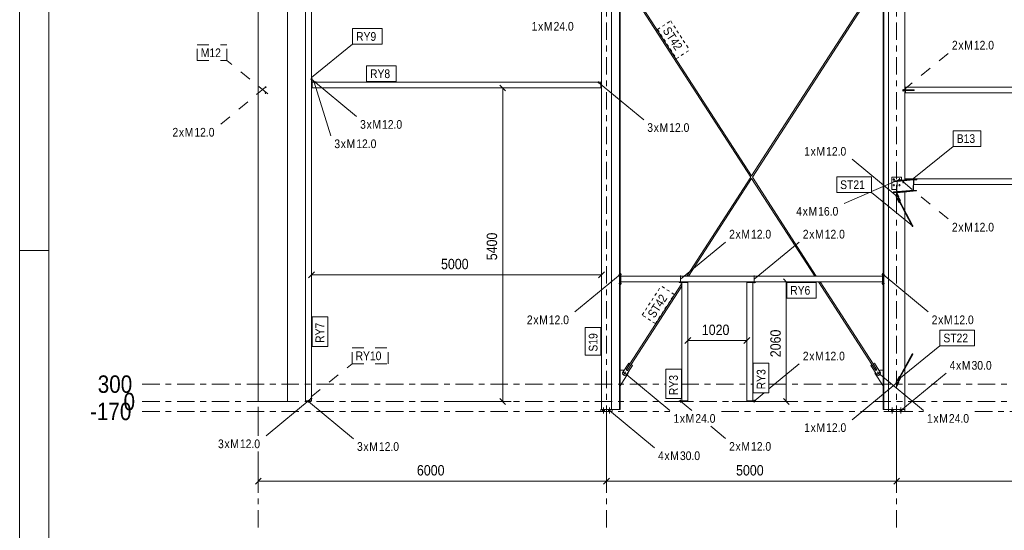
# Model space of a CAD drawing. Header units: millimetres. Extents: x -981 to 119, y -271 to 339.
# Tile 2 of 16: x -981 to -811, y -22 to 66. Entities that reach past the tile are written whole.
import ezdxf

# ---------------------------------------------------------------- set-up
doc = ezdxf.new("R2010")
doc.units = ezdxf.units.MM
for name, pattern in [('XKITLINE00', [0]), ('XKITLINE02', [4, 2, -2]), ('XKITLINE03', [6, 3, -1, 1, -1]), ('XKITLINE04', [3, 0.5, -0.5, 0.5, -0.5, 0.5, -0.5])]:
    doc.linetypes.add(name, pattern=pattern)
for name, color, linetype, lineweight in [('Arkusz rysunku', 3, 'Continuous', 0), ('Element', 2, 'Continuous', 0), ('Spoina', 1, 'Continuous', 0), ('Wymiar', 4, 'Continuous', 0), ('Znak elementu', 2, 'Continuous', 0), ('Znak śruby', 4, 'Continuous', 0), ('Śruba', 3, 'Continuous', 0)]:
    doc.layers.add(name, color=color, linetype=linetype, lineweight=lineweight)
doc.styles.add('ARIAL', font='ARIAL.TTF')

msp = doc.modelspace()

# ---------------------------------------------------------------- hatches: boundary and pattern name
at = {"layer": 'Śruba'}
for points in [[(-930.88, 55.43), (-930.88, 55.57), (-930.85, 55.57), (-930.85, 55.43)], [(-930.88, 55.43), (-930.88, 55.57), (-930.85, 55.57), (-930.85, 55.43)], [(-930.88, 55.43), (-930.88, 55.57), (-930.85, 55.57), (-930.85, 55.43)], [(-930.85, 55.43), (-930.85, 55.57), (-930.79, 55.57), (-930.79, 55.43)], [(-930.85, 55.43), (-930.85, 55.57), (-930.79, 55.57), (-930.79, 55.43)], [(-930.85, 55.43), (-930.85, 55.57), (-930.79, 55.57), (-930.79, 55.43)], [(-930.42, 55.06), (-930.28, 55.06), (-930.28, 55), (-930.42, 55)], [(-930.42, 55.06), (-930.28, 55.06), (-930.28, 55), (-930.42, 55)], [(-930.42, 55.06), (-930.28, 55.06), (-930.28, 55), (-930.42, 55)], [(-930.42, 55), (-930.28, 55), (-930.28, 54.97), (-930.42, 54.97)], [(-930.42, 55), (-930.28, 55), (-930.28, 54.97), (-930.42, 54.97)], [(-930.42, 55), (-930.28, 55), (-930.28, 54.97), (-930.42, 54.97)], [(-881.28, 54.97), (-881.42, 54.97), (-881.42, 55), (-881.28, 55)], [(-881.28, 54.97), (-881.42, 54.97), (-881.42, 55), (-881.28, 55)], [(-881.28, 54.97), (-881.42, 54.97), (-881.42, 55), (-881.28, 55)], [(-881.28, 54.91), (-881.42, 54.91), (-881.42, 54.97), (-881.28, 54.97)], [(-881.28, 54.91), (-881.42, 54.91), (-881.42, 54.97), (-881.28, 54.97)], [(-881.28, 54.91), (-881.42, 54.91), (-881.42, 54.97), (-881.28, 54.97)], [(-830.59, 38.27), (-830.59, 38.28), (-830.59, 38.28), (-830.58, 38.29), (-830.58, 38.3), (-830.57, 38.31), (-830.57, 38.32), (-830.56, 38.32), (-830.56, 38.33), (-830.55, 38.33), (-830.54, 38.34), (-830.53, 38.34), (-830.53, 38.34), (-830.52, 38.35), (-830.51, 38.35), (-830.5, 38.35), (-830.49, 38.35), (-830.48, 38.35), (-830.47, 38.34), (-830.47, 38.34), (-830.46, 38.34), (-830.45, 38.33), (-830.44, 38.33), (-830.44, 38.32), (-830.43, 38.32), (-830.43, 38.31), (-830.42, 38.3), (-830.42, 38.29), (-830.41, 38.28), (-830.41, 38.28), (-830.41, 38.27), (-830.41, 38.26), (-830.41, 38.25), (-830.41, 38.24), (-830.41, 38.23), (-830.42, 38.22), (-830.42, 38.22), (-830.43, 38.21), (-830.43, 38.2), (-830.44, 38.19), (-830.44, 38.19), (-830.45, 38.18), (-830.46, 38.18), (-830.47, 38.18), (-830.47, 38.17), (-830.48, 38.17), (-830.49, 38.17), (-830.5, 38.17), (-830.51, 38.17), (-830.52, 38.17), (-830.53, 38.17), (-830.53, 38.18), (-830.54, 38.18), (-830.55, 38.18), (-830.56, 38.19), (-830.56, 38.19), (-830.57, 38.2), (-830.57, 38.21), (-830.58, 38.22), (-830.58, 38.22), (-830.59, 38.23), (-830.59, 38.24), (-830.59, 38.25), (-830.59, 38.26)], [(-830.59, 37.27), (-830.59, 37.28), (-830.59, 37.28), (-830.58, 37.29), (-830.58, 37.3), (-830.57, 37.31), (-830.57, 37.32), (-830.56, 37.32), (-830.56, 37.33), (-830.55, 37.33), (-830.54, 37.34), (-830.53, 37.34), (-830.53, 37.34), (-830.52, 37.35), (-830.51, 37.35), (-830.5, 37.35), (-830.49, 37.35), (-830.48, 37.35), (-830.47, 37.34), (-830.47, 37.34), (-830.46, 37.34), (-830.45, 37.33), (-830.44, 37.33), (-830.44, 37.32), (-830.43, 37.32), (-830.43, 37.31), (-830.42, 37.3), (-830.42, 37.29), (-830.41, 37.28), (-830.41, 37.28), (-830.41, 37.27), (-830.41, 37.26), (-830.41, 37.25), (-830.41, 37.24), (-830.41, 37.23), (-830.42, 37.22), (-830.42, 37.22), (-830.43, 37.21), (-830.43, 37.2), (-830.44, 37.19), (-830.44, 37.19), (-830.45, 37.18), (-830.46, 37.18), (-830.47, 37.18), (-830.47, 37.17), (-830.48, 37.17), (-830.49, 37.17), (-830.5, 37.17), (-830.51, 37.17), (-830.52, 37.17), (-830.53, 37.17), (-830.53, 37.18), (-830.54, 37.18), (-830.55, 37.18), (-830.56, 37.19), (-830.56, 37.19), (-830.57, 37.2), (-830.57, 37.21), (-830.58, 37.22), (-830.58, 37.22), (-830.59, 37.23), (-830.59, 37.24), (-830.59, 37.25), (-830.59, 37.26)], [(-829.59, 38.27), (-829.59, 38.28), (-829.59, 38.28), (-829.58, 38.29), (-829.58, 38.3), (-829.57, 38.31), (-829.57, 38.32), (-829.56, 38.32), (-829.56, 38.33), (-829.55, 38.33), (-829.54, 38.34), (-829.53, 38.34), (-829.53, 38.34), (-829.52, 38.35), (-829.51, 38.35), (-829.5, 38.35), (-829.49, 38.35), (-829.48, 38.35), (-829.47, 38.34), (-829.47, 38.34), (-829.46, 38.34), (-829.45, 38.33), (-829.44, 38.33), (-829.44, 38.32), (-829.43, 38.32), (-829.43, 38.31), (-829.42, 38.3), (-829.42, 38.29), (-829.41, 38.28), (-829.41, 38.28), (-829.41, 38.27), (-829.41, 38.26), (-829.41, 38.25), (-829.41, 38.24), (-829.41, 38.23), (-829.42, 38.22), (-829.42, 38.22), (-829.43, 38.21), (-829.43, 38.2), (-829.44, 38.19), (-829.44, 38.19), (-829.45, 38.18), (-829.46, 38.18), (-829.47, 38.18), (-829.47, 38.17), (-829.48, 38.17), (-829.49, 38.17), (-829.5, 38.17), (-829.51, 38.17), (-829.52, 38.17), (-829.53, 38.17), (-829.53, 38.18), (-829.54, 38.18), (-829.55, 38.18), (-829.56, 38.19), (-829.56, 38.19), (-829.57, 38.2), (-829.57, 38.21), (-829.58, 38.22), (-829.58, 38.22), (-829.59, 38.23), (-829.59, 38.24), (-829.59, 38.25), (-829.59, 38.26)], [(-829.93, 35.29), (-829.94, 35.27), (-829.94, 35.26), (-829.94, 35.25), (-829.95, 35.24), (-829.96, 35.24), (-829.96, 35.23), (-829.97, 35.23), (-829.98, 35.23), (-829.98, 35.24), (-829.99, 35.24), (-829.99, 35.25), (-830, 35.26), (-830, 35.27), (-830, 35.29), (-830, 35.3), (-830, 35.31), (-830, 35.33), (-830, 35.34), (-829.99, 35.35), (-829.99, 35.36), (-829.98, 35.37), (-829.98, 35.37), (-829.97, 35.37), (-829.96, 35.37), (-829.96, 35.37), (-829.95, 35.36), (-829.94, 35.35), (-829.94, 35.34), (-829.94, 35.33), (-829.93, 35.31), (-829.93, 35.3)], [(-877.78, 21.78), (-877.78, 21.92), (-877.66, 21.92), (-877.66, 21.78)], [(-877.78, 20.28), (-877.78, 20.42), (-877.66, 20.42), (-877.66, 20.28)], [(-877.65, 21.78), (-877.65, 21.92), (-877.55, 21.92), (-877.55, 21.78)], [(-877.65, 20.28), (-877.65, 20.42), (-877.55, 20.42), (-877.55, 20.28)], [(-867.32, 21.6), (-867.18, 21.6), (-867.18, 21.57), (-867.32, 21.57)], [(-867.32, 21.6), (-867.18, 21.6), (-867.18, 21.57), (-867.32, 21.57)], [(-867.32, 20.63), (-867.18, 20.63), (-867.18, 20.6), (-867.32, 20.6)], [(-867.32, 20.63), (-867.18, 20.63), (-867.18, 20.6), (-867.32, 20.6)], [(-867.32, 20.59), (-867.18, 20.59), (-867.18, 20.49), (-867.32, 20.49)], [(-867.32, 20.59), (-867.18, 20.59), (-867.18, 20.49), (-867.32, 20.49)], [(-854.62, 21.6), (-854.48, 21.6), (-854.48, 21.57), (-854.62, 21.57)], [(-854.62, 21.6), (-854.48, 21.6), (-854.48, 21.57), (-854.62, 21.57)], [(-854.62, 20.63), (-854.48, 20.63), (-854.48, 20.6), (-854.62, 20.6)], [(-854.62, 20.63), (-854.48, 20.63), (-854.48, 20.6), (-854.62, 20.6)], [(-854.62, 20.59), (-854.48, 20.59), (-854.48, 20.49), (-854.62, 20.49)], [(-854.62, 20.59), (-854.48, 20.59), (-854.48, 20.49), (-854.62, 20.49)], [(-832.35, 21.92), (-832.35, 21.78), (-832.45, 21.78), (-832.45, 21.92)], [(-832.35, 20.42), (-832.35, 20.28), (-832.45, 20.28), (-832.45, 20.42)], [(-832.22, 21.92), (-832.22, 21.78), (-832.34, 21.78), (-832.34, 21.92)], [(-832.22, 20.42), (-832.22, 20.28), (-832.34, 20.28), (-832.34, 20.42)], [(-876.75, 4.79), (-876.76, 4.78), (-876.77, 4.77), (-876.78, 4.76), (-876.79, 4.75), (-876.8, 4.75), (-876.81, 4.74), (-876.82, 4.74), (-876.84, 4.74), (-876.85, 4.74), (-876.86, 4.74), (-876.87, 4.74), (-876.89, 4.74), (-876.9, 4.75), (-876.91, 4.75), (-876.92, 4.76), (-876.93, 4.77), (-876.94, 4.77), (-876.95, 4.78), (-876.96, 4.79), (-876.96, 4.8), (-876.97, 4.82), (-876.97, 4.83), (-876.98, 4.84), (-876.98, 4.85), (-876.98, 4.87), (-876.98, 4.88), (-876.98, 4.89), (-876.98, 4.9), (-876.97, 4.92), (-876.97, 4.93), (-876.96, 4.94), (-876.95, 4.95), (-876.94, 4.96), (-876.93, 4.97), (-876.92, 4.97), (-876.91, 4.98), (-876.9, 4.99), (-876.89, 4.99), (-876.88, 4.99), (-876.86, 5), (-876.85, 5), (-876.84, 5), (-876.83, 5), (-876.81, 4.99), (-876.8, 4.99), (-876.79, 4.98), (-876.78, 4.98), (-876.77, 4.97), (-876.76, 4.96), (-876.75, 4.95), (-876.74, 4.94), (-876.74, 4.93), (-876.73, 4.92), (-876.73, 4.91), (-876.72, 4.89), (-876.72, 4.88), (-876.72, 4.87), (-876.72, 4.86), (-876.72, 4.84), (-876.73, 4.83), (-876.73, 4.82), (-876.73, 4.81), (-876.74, 4.8)], [(-833.03, 4.93), (-833.03, 4.92), (-833.02, 4.9), (-833.02, 4.89), (-833.02, 4.88), (-833.02, 4.87), (-833.02, 4.85), (-833.02, 4.84), (-833.03, 4.83), (-833.03, 4.82), (-833.04, 4.8), (-833.04, 4.79), (-833.05, 4.78), (-833.06, 4.77), (-833.07, 4.77), (-833.08, 4.76), (-833.09, 4.75), (-833.1, 4.75), (-833.11, 4.74), (-833.13, 4.74), (-833.14, 4.74), (-833.15, 4.74), (-833.16, 4.74), (-833.18, 4.74), (-833.19, 4.74), (-833.2, 4.75), (-833.21, 4.75), (-833.22, 4.76), (-833.23, 4.77), (-833.24, 4.78), (-833.25, 4.79), (-833.26, 4.8), (-833.27, 4.81), (-833.27, 4.82), (-833.27, 4.83), (-833.28, 4.84), (-833.28, 4.86), (-833.28, 4.87), (-833.28, 4.88), (-833.28, 4.89), (-833.27, 4.91), (-833.27, 4.92), (-833.26, 4.93), (-833.26, 4.94), (-833.25, 4.95), (-833.24, 4.96), (-833.23, 4.97), (-833.22, 4.98), (-833.21, 4.98), (-833.2, 4.99), (-833.19, 4.99), (-833.17, 5), (-833.16, 5), (-833.15, 5), (-833.14, 5), (-833.12, 4.99), (-833.11, 4.99), (-833.1, 4.99), (-833.09, 4.98), (-833.08, 4.97), (-833.07, 4.97), (-833.06, 4.96), (-833.05, 4.95), (-833.04, 4.94)], [(-829.93, 3.28), (-829.94, 3.27), (-829.94, 3.25), (-829.94, 3.24), (-829.95, 3.23), (-829.96, 3.23), (-829.96, 3.22), (-829.97, 3.22), (-829.98, 3.22), (-829.98, 3.23), (-829.99, 3.23), (-829.99, 3.24), (-830, 3.25), (-830, 3.27), (-830, 3.28), (-830, 3.29), (-830, 3.31), (-830, 3.32), (-830, 3.33), (-829.99, 3.34), (-829.99, 3.35), (-829.98, 3.36), (-829.98, 3.36), (-829.97, 3.36), (-829.96, 3.36), (-829.96, 3.36), (-829.95, 3.35), (-829.94, 3.34), (-829.94, 3.33), (-829.94, 3.32), (-829.93, 3.31), (-829.93, 3.29)], [(-931.31, 0), (-931.45, 0), (-931.45, 0.06), (-931.31, 0.06)], [(-931.31, 0), (-931.45, 0), (-931.45, 0.06), (-931.31, 0.06)], [(-931.31, 0), (-931.45, 0), (-931.45, 0.06), (-931.31, 0.06)], [(-930.88, 0.57), (-930.88, 0.43), (-930.94, 0.43), (-930.94, 0.57)], [(-930.88, 0.57), (-930.88, 0.43), (-930.94, 0.43), (-930.94, 0.57)], [(-930.88, 0.57), (-930.88, 0.43), (-930.94, 0.43), (-930.94, 0.57)], [(-930.85, 0.57), (-930.85, 0.43), (-930.88, 0.43), (-930.88, 0.57)], [(-930.85, 0.57), (-930.85, 0.43), (-930.88, 0.43), (-930.88, 0.57)], [(-930.85, 0.57), (-930.85, 0.43), (-930.88, 0.43), (-930.88, 0.57)], [(-867.18, 0), (-867.32, 0), (-867.32, 0.1), (-867.18, 0.1)], [(-867.18, 0), (-867.32, 0), (-867.32, 0.1), (-867.18, 0.1)], [(-854.48, 0), (-854.62, 0), (-854.62, 0.1), (-854.48, 0.1)], [(-854.48, 0), (-854.62, 0), (-854.62, 0.1), (-854.48, 0.1)], [(-880.66, -1.4), (-880.34, -1.4), (-880.34, -1.7), (-880.66, -1.7)], [(-880.66, -1.4), (-880.34, -1.4), (-880.34, -1.7), (-880.66, -1.7)], [(-879.66, -1.4), (-879.34, -1.4), (-879.34, -1.7), (-879.66, -1.7)], [(-879.66, -1.4), (-879.34, -1.4), (-879.34, -1.7), (-879.66, -1.7)], [(-830.91, -1.4), (-830.59, -1.4), (-830.59, -1.7), (-830.91, -1.7)], [(-830.91, -1.4), (-830.59, -1.4), (-830.59, -1.7), (-830.91, -1.7)], [(-829.41, -1.4), (-829.09, -1.4), (-829.09, -1.7), (-829.41, -1.7)], [(-829.41, -1.4), (-829.09, -1.4), (-829.09, -1.7), (-829.41, -1.7)]]:
    msp.add_hatch(color=256, dxfattribs=at).paths.add_polyline_path(points, flags=17)

# ---------------------------------------------------------------- linework, layer by layer
at = {"layer": 'Arkusz rysunku', "linetype": 'XKITLINE00', "lineweight": 0}
for p, q in [((-981.13, 339), (-981.13, -271)), ((-976.13, 334), (-976.13, -266)), ((-976.13, 26), (-981.13, 26))]:
    msp.add_line(p, q, dxfattribs=at)
at = {"layer": 'Element', "linetype": 'XKITLINE00', "lineweight": 0}
for p, q in [((-880.85, -1.4), (-880.85, 106.95)), ((-879.15, 106.95), (-879.15, -1.4)), ((-877.78, -1.4), (-877.78, 106.95)), ((-877.66, 106.95), (-877.66, -1.4)), ((-940, 0), (-940, 105)), ((-935, 0), (-935, 105)), ((-832.34, 99.7), (-832.34, -1.4)), ((-832.22, -1.4), (-832.22, 99.7)), ((-831.4, 99.7), (-831.4, -1.4)), ((-828.6, 38.18), (-828.6, 99.7)), ((-931.85, 77.11), (-931.85, 0.1)), ((-930.85, 77.11), (-930.85, 0.1)), ((-855.14, 38.63), (-875.95, 70.78)), ((-855, 38.85), (-875.74, 70.91)), ((-855, 38.85), (-834.26, 70.91)), ((-854.86, 38.63), (-834.05, 70.78)), ((-930.85, 55.8), (-930.79, 55.8)), ((-930.85, 55), (-930.75, 55)), ((-930.79, 55.8), (-930.79, 55.06)), ((-930.79, 55.06), (-930.05, 55.06)), ((-880.95, 55), (-930.75, 55)), ((-930.75, 54), (-930.75, 55)), ((-930.05, 55.06), (-930.05, 55)), ((-880.95, 54), (-880.95, 55)), ((-880.95, 54.97), (-880.85, 54.97)), ((-880.95, 54.91), (-880.85, 54.91)), ((-880.95, 54), (-930.75, 54)), ((-826.96, 53.69), (-828.6, 53.69)), ((-828.6, 53.59), (-826.96, 53.59)), ((-828.5, 53.69), (-828.5, 54.14)), ((-828.5, 54.14), (-828.46, 54.14)), ((-828.5, 53.59), (-828.5, 53.14)), ((-828.5, 53.14), (-828.46, 53.14)), ((-828.46, 53.69), (-828.46, 54.14)), ((-828.46, 54.14), (-770.99, 54.14)), ((-828.46, 54.14), (-828.46, 53.69)), ((-828.46, 53.14), (-828.46, 53.59)), ((-828.46, 53.14), (-828.46, 53.59)), ((-770.99, 53.14), (-828.46, 53.14)), ((-826.96, 53.59), (-826.96, 53.69)), ((-866.16, 21.6), (-855.14, 38.63)), ((-865.88, 21.6), (-855, 38.41)), ((-844.12, 21.6), (-855, 38.41)), ((-843.84, 21.6), (-854.86, 38.63)), ((-829.15, 38.61), (-830.85, 38.61)), ((-830.85, 38.61), (-830.85, 36.51)), ((-827.65, 38.26), (-830.47, 38.01)), ((-827.65, 38.18), (-830.47, 37.92)), ((-830.47, 38.01), (-830.47, 37.92)), ((-830.47, 37.92), (-829.93, 37.92)), ((-829.93, 37.92), (-829.98, 36.14)), ((-829.93, 37.92), (-827.11, 38.18)), ((-829.15, 38.13), (-829.15, 38.61)), ((-828.5, 38.19), (-828.5, 38.34)), ((-828.5, 38.34), (-828.46, 38.34)), ((-828.46, 38.19), (-828.46, 38.36)), ((-770.98, 38.36), (-828.46, 38.36)), ((-827.65, 38.26), (-827.65, 38.18)), ((-826.5, 38.26), (-827.65, 38.26)), ((-827.65, 38.18), (-827.65, 38.26)), ((-827.65, 38.26), (-826.5, 38.26)), ((-827.11, 38.18), (-827.65, 38.18)), ((-827.11, 38.18), (-827.65, 38.18)), ((-827.17, 36.35), (-827.11, 38.18)), ((-827.17, 36.35), (-827.11, 38.18)), ((-827.05, 38.18), (-827.1, 36.35)), ((-827.05, 38.18), (-827.1, 36.35)), ((-770.98, 37.36), (-827.07, 37.36)), ((-826.5, 38.18), (-827.05, 38.18)), ((-827.05, 38.13), (-826.5, 38.18)), ((-826.5, 38.18), (-827.05, 38.18)), ((-826.5, 38.26), (-826.5, 38.18)), ((-826.5, 38.26), (-826.5, 38.18)), ((-830.85, 36.51), (-829.97, 36.51)), ((-827.71, 36.35), (-830.53, 36.09)), ((-827.71, 36.26), (-830.53, 36.01)), ((-830.53, 36.01), (-830.53, 36.09)), ((-830.53, 36.01), (-829.38, 36.01)), ((-829.96, 36), (-830.05, 36)), ((-830.05, 36), (-829.7, 35.32)), ((-830.05, 35.5), (-830.05, 36)), ((-829.96, 36), (-829.62, 35.32)), ((-829.38, 36.01), (-826.56, 36.26)), ((-828.6, 32.92), (-828.6, 36.08)), ((-827.71, 36.35), (-827.71, 36.26)), ((-827.17, 36.35), (-827.71, 36.35)), ((-827.71, 36.26), (-827.71, 36.35)), ((-827.71, 36.35), (-827.17, 36.35)), ((-826.56, 36.26), (-827.71, 36.26)), ((-826.56, 36.26), (-827.71, 36.26)), ((-827.1, 36.35), (-826.56, 36.35)), ((-827.1, 36.35), (-826.56, 36.35)), ((-826.56, 36.35), (-826.56, 36.26)), ((-826.56, 36.35), (-826.56, 36.26)), ((-830.1, 35.39), (-830.02, 35.55)), ((-830.09, 35.18), (-830.1, 35.39)), ((-829.6, 34.25), (-830.09, 35.18)), ((-830.05, 34.94), (-830.05, 35.09)), ((-829.97, 34.94), (-830.05, 34.94)), ((-830.02, 35.55), (-829.92, 35.56)), ((-829.83, 35.56), (-829.92, 35.56)), ((-829.92, 35.56), (-829.43, 34.63)), ((-829.86, 35.02), (-829.85, 35.04)), ((-829.86, 35.02), (-829.84, 35.02)), ((-829.86, 35.02), (-829.54, 34.4)), ((-829.82, 35.09), (-829.85, 35.06)), ((-829.85, 35.06), (-829.85, 35.03)), ((-827.3, 30.2), (-829.85, 35.03)), ((-829.83, 35.56), (-829.34, 34.63)), ((-829.83, 35.08), (-829.82, 35.1)), ((-829.49, 34.49), (-829.82, 35.1)), ((-829.82, 35.09), (-829.82, 35.09)), ((-829.7, 35.32), (-829.62, 35.32)), ((-829.62, 35.32), (-829.66, 35.23)), ((-829.54, 34.4), (-829.6, 34.25)), ((-829.6, 34.25), (-829.52, 34.25)), ((-829.54, 34.4), (-829.52, 34.4)), ((-829.52, 34.25), (-829.48, 34.33)), ((-829.43, 34.63), (-829.49, 34.49)), ((-829.49, 34.49), (-829.41, 34.49)), ((-829.43, 34.63), (-829.34, 34.63)), ((-827.2, 30.27), (-829.43, 34.49)), ((-829.34, 34.63), (-829.41, 34.49)), ((-828.6, 5.83), (-828.6, 32.67)), ((-827.32, 30.27), (-827.3, 30.32)), ((-827.32, 30.27), (-827.3, 30.32)), ((-827.3, 30.2), (-827.32, 30.27)), ((-827.3, 30.2), (-827.32, 30.27)), ((-827.3, 30.32), (-827.25, 30.32)), ((-827.3, 30.32), (-827.25, 30.32)), ((-827.25, 30.15), (-827.3, 30.2)), ((-827.25, 30.15), (-827.3, 30.2)), ((-827.25, 30.32), (-827.2, 30.27)), ((-827.25, 30.32), (-827.2, 30.27)), ((-827.2, 30.15), (-827.25, 30.15)), ((-827.2, 30.15), (-827.25, 30.15)), ((-827.2, 30.27), (-827.18, 30.2)), ((-827.2, 30.27), (-827.18, 30.2)), ((-827.18, 30.2), (-827.2, 30.15)), ((-827.18, 30.2), (-827.2, 30.15)), ((-877.65, 20.15), (-877.65, 22.05)), ((-877.65, 22.05), (-877.55, 22.05)), ((-877.55, 21.6), (-877.55, 22.05)), ((-877.55, 21.6), (-877.55, 20.6)), ((-877.55, 21.6), (-832.45, 21.6)), ((-877.55, 20.6), (-832.45, 20.6)), ((-877.55, 20.15), (-877.55, 20.6)), ((-867.45, 20.59), (-866.02, 20.59)), ((-867.45, 20.49), (-867.45, 20.59)), ((-867, 20.49), (-867.45, 20.49)), ((-866, 20.49), (-867, 20.49)), ((-867, 20.49), (-867, 0.1)), ((-866.82, 20.59), (-866.81, 20.6)), ((-866.53, 20.59), (-866.53, 20.6)), ((-866.02, 20.59), (-866.02, 20.49)), ((-866, 20.49), (-866, 0.1)), ((-854.8, 20.49), (-855.8, 20.49)), ((-855.8, 20.49), (-855.8, 0.1)), ((-855.78, 20.59), (-854.35, 20.59)), ((-855.78, 20.49), (-855.78, 20.59)), ((-854.35, 20.49), (-854.8, 20.49)), ((-854.8, 20.49), (-854.8, 0.1)), ((-854.35, 20.59), (-854.35, 20.49)), ((-834.26, 6.36), (-843.47, 20.6)), ((-834.05, 6.49), (-843.19, 20.6)), ((-832.45, 21.6), (-832.45, 22.05)), ((-832.45, 22.05), (-832.35, 22.05)), ((-832.45, 21.6), (-832.45, 20.6)), ((-832.45, 20.15), (-832.45, 20.6)), ((-832.35, 22.05), (-832.35, 20.15)), ((-877.65, 20.15), (-877.55, 20.15)), ((-875.95, 6.49), (-867, 20.31)), ((-875.74, 6.36), (-867, 19.87)), ((-832.35, 20.15), (-832.45, 20.15)), ((-829.85, 3.56), (-827.3, 8.19)), ((-829.42, 4.09), (-827.2, 8.12)), ((-827.32, 8.13), (-827.3, 8.19)), ((-827.32, 8.13), (-827.3, 8.19)), ((-827.3, 8.08), (-827.32, 8.13)), ((-827.3, 8.08), (-827.32, 8.13)), ((-827.3, 8.19), (-827.25, 8.24)), ((-827.3, 8.19), (-827.25, 8.24)), ((-827.25, 8.08), (-827.3, 8.08)), ((-827.25, 8.08), (-827.3, 8.08)), ((-827.25, 8.24), (-827.2, 8.24)), ((-827.25, 8.24), (-827.2, 8.24)), ((-827.2, 8.12), (-827.25, 8.08)), ((-827.2, 8.12), (-827.25, 8.08)), ((-827.2, 8.24), (-827.18, 8.19)), ((-827.2, 8.24), (-827.18, 8.19)), ((-827.18, 8.19), (-827.2, 8.12)), ((-827.18, 8.19), (-827.2, 8.12)), ((-877.66, 5.43), (-877.08, 5.43)), ((-877.24, 4.94), (-876.16, 6.62)), ((-877.08, 5.43), (-876.97, 5.36)), ((-875.53, 6.22), (-876.62, 4.54)), ((-875.95, 6.49), (-876.6, 5.48)), ((-876.6, 5.48), (-876.57, 5.46)), ((-876.57, 5.46), (-876.43, 5.37)), ((-876.43, 5.37), (-876.4, 5.35)), ((-876.4, 5.35), (-875.74, 6.36)), ((-876.16, 6.62), (-875.95, 6.49)), ((-875.74, 6.36), (-875.53, 6.22)), ((-834.47, 6.22), (-834.26, 6.36)), ((-833.38, 4.54), (-834.47, 6.22)), ((-834.26, 6.36), (-833.6, 5.35)), ((-834.05, 6.49), (-833.84, 6.62)), ((-833.4, 5.48), (-834.05, 6.49)), ((-833.84, 6.62), (-832.76, 4.94)), ((-833.6, 5.35), (-833.57, 5.37)), ((-833.57, 5.37), (-833.43, 5.46)), ((-833.43, 5.46), (-833.4, 5.48)), ((-833.03, 5.36), (-832.92, 5.43)), ((-832.92, 5.43), (-832.34, 5.43)), ((-828.6, -1.4), (-828.6, 5.58)), ((-876.24, 4.89), (-877.66, 2.7)), ((-877.18, 4.67), (-877.24, 4.94)), ((-876.9, 4.48), (-877.18, 4.67)), ((-876.62, 4.54), (-876.9, 4.48)), ((-876.35, 4.96), (-876.24, 4.89)), ((-833.76, 4.89), (-833.65, 4.96)), ((-832.34, 2.7), (-833.76, 4.89)), ((-833.1, 4.48), (-833.38, 4.54)), ((-832.82, 4.67), (-833.1, 4.48)), ((-832.76, 4.94), (-832.82, 4.67)), ((-830.1, 3.21), (-830.09, 3.42)), ((-830.09, 3.42), (-829.59, 4.33)), ((-830.05, 3.65), (-829.96, 3.65)), ((-830.05, 3.5), (-830.05, 3.65)), ((-829.42, 3.94), (-829.92, 3.03)), ((-829.53, 4.18), (-829.86, 3.57)), ((-829.86, 3.57), (-829.84, 3.57)), ((-829.85, 3.55), (-829.86, 3.57)), ((-829.85, 3.53), (-829.85, 3.56)), ((-829.85, 3.53), (-829.82, 3.5)), ((-829.83, 3.03), (-829.33, 3.94)), ((-829.82, 3.48), (-829.83, 3.51)), ((-829.82, 3.48), (-829.49, 4.09)), ((-829.82, 3.5), (-829.81, 3.49)), ((-829.51, 4.33), (-829.59, 4.33)), ((-829.59, 4.33), (-829.53, 4.18)), ((-829.53, 4.18), (-829.51, 4.18)), ((-829.47, 4.24), (-829.51, 4.33)), ((-829.4, 4.09), (-829.49, 4.09)), ((-829.49, 4.09), (-829.42, 3.94)), ((-829.33, 3.94), (-829.42, 3.94)), ((-829.33, 3.94), (-829.4, 4.09)), ((-830.02, 3.04), (-830.1, 3.21)), ((-829.7, 3.27), (-830.05, 2.61)), ((-830.05, 2.61), (-830.05, 3.09)), ((-830.05, 2.61), (-829.96, 2.61)), ((-829.92, 3.03), (-830.02, 3.04)), ((-829.62, 3.27), (-829.96, 2.61)), ((-829.92, 3.03), (-829.83, 3.03)), ((-829.7, 3.27), (-829.62, 3.27)), ((-829.66, 3.35), (-829.62, 3.27)), ((-940, 0), (-935, 0)), ((-930.85, 0.1), (-931.85, 0.1)), ((-930.94, 0.06), (-931.68, 0.06)), ((-931.68, 0.06), (-931.68, 0)), ((-930.94, 0.1), (-930.94, 0.06)), ((-930.88, 0), (-930.88, 0.1)), ((-867.45, 0), (-867.45, 0.1)), ((-867.45, 0.1), (-867, 0.1)), ((-866, 0.1), (-867, 0.1)), ((-866.02, 0), (-866.02, 0.1)), ((-854.8, 0.1), (-855.8, 0.1)), ((-855.78, 0), (-855.78, 0.1)), ((-854.35, 0), (-855.78, 0)), ((-854.8, 0.1), (-854.35, 0.1)), ((-854.35, 0.1), (-854.35, 0)), ((-931.68, 0), (-930.88, 0)), ((-881, -1.4), (-880.85, -1.4)), ((-881, -1.7), (-881, -1.4)), ((-879.15, -1.4), (-880.85, -1.4)), ((-879.15, -1.4), (-879, -1.4)), ((-877.66, -1.4), (-879, -1.4)), ((-879, -1.7), (-879, -1.4)), ((-866.02, 0), (-867.45, 0)), ((-832.34, -1.4), (-831.4, -1.4)), ((-831.4, -1.4), (-828.6, -1.4)), ((-831.4, -1.7), (-831.4, -1.4)), ((-828.6, -1.7), (-828.6, -1.4)), ((-881, -1.7), (-879, -1.7)), ((-828.6, -1.7), (-831.4, -1.7))]:
    msp.add_line(p, q, dxfattribs=at)
at = {"layer": 'Spoina', "linetype": 'XKITLINE03', "lineweight": 0}
for p, q in [((-940, -5.93), (-940, 140)), ((-880, -21.7), (-880, 140)), ((-830, -21.7), (-830, 140)), ((-960, 3), (-869.8, 3)), ((-867.1, 3), (-854.7, 3)), ((-852, 3), (-211.4, 3)), ((-960, 0), (20, 0)), ((-960, -1.7), (-869.07, -1.7)), ((-860.2, -1.7), (-825.37, -1.7)), ((-816.5, -1.7), (20, -1.7)), ((-940, -21.7), (-940, -8.63))]:
    msp.add_line(p, q, dxfattribs=at)
at = {"layer": 'Wymiar', "linetype": 'XKITLINE00', "lineweight": 0}
for p, q in [((-898.4, 54.51), (-897.38, 53.49)), ((-904.01, 54), (-896.45, 54)), ((-897.89, 0), (-897.89, 54)), ((-930.85, 38.71), (-930.85, 20.38)), ((-880.85, 34.82), (-880.85, 20.38)), ((-930.34, 22.33), (-931.36, 21.31)), ((-880.34, 22.33), (-881.36, 21.31)), ((-930.85, 21.82), (-880.85, 21.82)), ((-858.32, 20.6), (-847.57, 20.6)), ((-849.52, 21.11), (-848.91, 20.5)), ((-849.01, 0), (-849.01, 20.6)), ((-866, 19.49), (-866, 9.05)), ((-855.8, 19.49), (-855.8, 9.05)), ((-865.49, 11), (-866.51, 9.98)), ((-866, 10.49), (-855.8, 10.49)), ((-855.29, 11), (-856.31, 9.98)), ((-907.91, 0), (-896.45, 0)), ((-898.4, 0.51), (-897.38, -0.51)), ((-858.32, 0), (-847.57, 0)), ((-849.52, 0.51), (-848.51, -0.51)), ((-940, -1), (-940, -5.93)), ((-880, -2.7), (-880, -15.14)), ((-880, -2.7), (-880, -15.14)), ((-830, -2.7), (-830, -15.14)), ((-830, -2.7), (-830, -15.14)), ((-940, -8.63), (-940, -15.14)), ((-939.49, -13.19), (-940.51, -14.21)), ((-879.49, -13.19), (-880.51, -14.21)), ((-879.49, -13.19), (-880.51, -14.21)), ((-829.49, -13.19), (-830.51, -14.21)), ((-829.49, -13.19), (-830.51, -14.21)), ((-940, -13.7), (-880, -13.7)), ((-880, -13.7), (-830, -13.7)), ((-830, -13.7), (-770, -13.7))]:
    msp.add_line(p, q, dxfattribs=at)
at = {"layer": 'Znak elementu', "linetype": 'XKITLINE04', "lineweight": 0}
for p, q in [((-871.21, 64.08), (-868.94, 65.54)), ((-868.94, 65.54), (-865.69, 60.52)), ((-871.21, 64.08), (-867.96, 59.05)), ((-867.96, 59.05), (-865.69, 60.52)), ((-873.84, 14.89), (-870.59, 19.91)), ((-868.32, 18.45), (-870.59, 19.91)), ((-871.57, 13.42), (-868.32, 18.45)), ((-871.57, 13.42), (-873.84, 14.89))]:
    msp.add_line(p, q, dxfattribs=at)
at = {"layer": 'Znak elementu', "linetype": 'XKITLINE00', "lineweight": 0}
for p, q in [((-923.75, 64.22), (-918.66, 64.22)), ((-923.75, 61.52), (-923.75, 64.22)), ((-918.66, 61.52), (-918.66, 64.22)), ((-930.82, 55.8), (-923.75, 61.52)), ((-923.75, 61.52), (-918.66, 61.52)), ((-921.35, 57.8), (-916.26, 57.8)), ((-921.35, 55.1), (-921.35, 57.8)), ((-916.26, 55.1), (-916.26, 57.8)), ((-921.35, 55.1), (-916.26, 55.1)), ((-820.24, 46.63), (-815.48, 46.63)), ((-820.24, 43.93), (-820.24, 46.63)), ((-815.48, 43.93), (-815.48, 46.63)), ((-827.31, 38.21), (-820.24, 43.93)), ((-820.24, 43.93), (-815.48, 43.93)), ((-840.33, 38.69), (-834.35, 38.69)), ((-840.33, 35.99), (-840.33, 38.69)), ((-834.35, 35.99), (-834.35, 38.69)), ((-840.33, 35.99), (-834.35, 35.99)), ((-827.27, 30.27), (-834.35, 35.99)), ((-848.94, 20.5), (-843.85, 20.5)), ((-848.94, 17.8), (-848.94, 20.5)), ((-843.85, 17.8), (-843.85, 20.5)), ((-848.94, 17.8), (-843.85, 17.8)), ((-930.75, 9.5), (-930.75, 14.59)), ((-928.05, 14.59), (-930.75, 14.59)), ((-928.05, 9.5), (-928.05, 14.59)), ((-883.65, 8), (-883.65, 12.76)), ((-880.95, 12.76), (-883.65, 12.76)), ((-880.95, 8), (-880.95, 12.76)), ((-822.54, 12.29), (-816.56, 12.29)), ((-822.54, 9.59), (-822.54, 12.29)), ((-816.56, 9.59), (-816.56, 12.29)), ((-928.05, 9.5), (-930.75, 9.5)), ((-829.61, 3.86), (-822.54, 9.59)), ((-822.54, 9.59), (-816.56, 9.59)), ((-880.95, 8), (-883.65, 8)), ((-869.8, 0.5), (-869.8, 5.59)), ((-867.1, 5.59), (-869.8, 5.59)), ((-867.1, 0.5), (-867.1, 5.59)), ((-854.7, 1.5), (-854.7, 6.59)), ((-852, 6.59), (-854.7, 6.59)), ((-852, 1.5), (-852, 6.59)), ((-867.1, 0.5), (-869.8, 0.5)), ((-852, 1.5), (-854.7, 1.5))]:
    msp.add_line(p, q, dxfattribs=at)
at = {"layer": 'Znak elementu', "linetype": 'XKITLINE02', "lineweight": 0}
for p, q in [((-950.52, 61.41), (-945.43, 61.41)), ((-950.52, 58.71), (-950.52, 61.41)), ((-945.43, 58.71), (-945.43, 61.41)), ((-950.52, 58.71), (-945.43, 58.71)), ((-938.35, 52.99), (-945.43, 58.71)), ((-923.84, 9.22), (-917.64, 9.22)), ((-923.84, 6.52), (-923.84, 9.22)), ((-917.64, 6.52), (-917.64, 9.22)), ((-930.91, 0.8), (-923.84, 6.52)), ((-923.84, 6.52), (-917.64, 6.52))]:
    msp.add_line(p, q, dxfattribs=at)
at = {"layer": 'Znak śruby', "linetype": 'XKITLINE02', "lineweight": 0}
for p, q in [((-828.85, 53.59), (-821.07, 60.02)), ((-938.75, 54.14), (-946.53, 47.72)), ((-828.85, 37.81), (-821.07, 31.38))]:
    msp.add_line(p, q, dxfattribs=at)
at = {"layer": 'Znak śruby', "linetype": 'XKITLINE00', "lineweight": 0}
for p, q in [((-930.84, 55.5), (-923.06, 49.07)), ((-930.35, 55.01), (-927.5, 45.74)), ((-881.35, 54.95), (-873.57, 48.53)), ((-829.88, 35.3), (-837.66, 41.73)), ((-829.5, 38.26), (-834.35, 36.15)), ((-834.7, 35.99), (-839.03, 34.11)), ((-867.25, 21.05), (-859.47, 27.47)), ((-854.55, 21.05), (-846.77, 27.47)), ((-877.67, 21.85), (-885.44, 15.42)), ((-832.33, 21.85), (-824.56, 15.42)), ((-852, 2.16), (-846.77, 6.48)), ((-876.85, 4.87), (-869.07, -1.56)), ((-833.15, 4.87), (-825.37, -1.56)), ((-829.25, -1.55), (-821.47, 4.88)), ((-829.88, 3.29), (-837.66, -3.14)), ((-930.9, 0.5), (-938.67, -5.93)), ((-931.38, 0.03), (-923.6, -6.4)), ((-867.25, 0.05), (-865.3, -1.56)), ((-854.55, 0.05), (-852.8, 1.5)), ((-879.5, -1.55), (-871.72, -7.98)), ((-862.03, -4.26), (-859.47, -6.38))]:
    msp.add_line(p, q, dxfattribs=at)
at = {"layer": 'Śruba', "linetype": 'XKITLINE00', "lineweight": 0}
for p, q in [((-930.69, 55.5), (-930.99, 55.5)), ((-930.69, 55.5), (-930.99, 55.5)), ((-930.69, 55.5), (-930.99, 55.5)), ((-930.85, 55.57), (-930.88, 55.57)), ((-930.85, 55.57), (-930.88, 55.57)), ((-930.85, 55.57), (-930.88, 55.57)), ((-930.85, 55.43), (-930.88, 55.43)), ((-930.85, 55.43), (-930.88, 55.43)), ((-930.85, 55.43), (-930.88, 55.43)), ((-930.79, 55.57), (-930.85, 55.57)), ((-930.79, 55.57), (-930.85, 55.57)), ((-930.79, 55.57), (-930.85, 55.57)), ((-930.79, 55.43), (-930.85, 55.43)), ((-930.79, 55.43), (-930.85, 55.43)), ((-930.79, 55.43), (-930.85, 55.43)), ((-930.42, 55), (-930.42, 55.06)), ((-930.42, 55), (-930.42, 55.06)), ((-930.42, 55), (-930.42, 55.06)), ((-930.42, 54.97), (-930.42, 55)), ((-930.42, 54.97), (-930.42, 55)), ((-930.42, 54.97), (-930.42, 55)), ((-930.35, 54.86), (-930.35, 55.16)), ((-930.35, 54.86), (-930.35, 55.16)), ((-930.35, 54.86), (-930.35, 55.16)), ((-930.28, 55), (-930.28, 55.06)), ((-930.28, 55), (-930.28, 55.06)), ((-930.28, 55), (-930.28, 55.06)), ((-930.28, 54.97), (-930.28, 55)), ((-930.28, 54.97), (-930.28, 55)), ((-930.28, 54.97), (-930.28, 55)), ((-881.42, 55), (-881.42, 54.97)), ((-881.42, 55), (-881.42, 54.97)), ((-881.42, 55), (-881.42, 54.97)), ((-881.42, 54.97), (-881.42, 54.91)), ((-881.42, 54.97), (-881.42, 54.91)), ((-881.42, 54.97), (-881.42, 54.91)), ((-881.35, 55.1), (-881.35, 54.8)), ((-881.35, 55.1), (-881.35, 54.8)), ((-881.35, 55.1), (-881.35, 54.8)), ((-881.28, 55), (-881.28, 54.97)), ((-881.28, 55), (-881.28, 54.97)), ((-881.28, 55), (-881.28, 54.97)), ((-881.28, 54.97), (-881.28, 54.91)), ((-881.28, 54.97), (-881.28, 54.91)), ((-881.28, 54.97), (-881.28, 54.91)), ((-938.89, 54.14), (-938.8, 54.14)), ((-938.89, 53.14), (-938.8, 53.14)), ((-938.75, 54.28), (-938.75, 54.19)), ((-938.75, 54), (-938.75, 54.1)), ((-938.75, 53.28), (-938.75, 53.19)), ((-938.75, 53), (-938.75, 53.1)), ((-938.61, 54.14), (-938.7, 54.14)), ((-938.61, 53.14), (-938.7, 53.14)), ((-830.68, 38.26), (-830.32, 38.26)), ((-830.5, 38.08), (-830.5, 38.44)), ((-830.5, 37.08), (-830.5, 37.44)), ((-829.68, 38.26), (-829.32, 38.26)), ((-829.5, 38.08), (-829.5, 38.44)), ((-829.5, 37.44), (-829.5, 37.32)), ((-830.68, 37.26), (-830.32, 37.26)), ((-829.68, 37.26), (-829.56, 37.26)), ((-829.5, 37.08), (-829.5, 37.2)), ((-829.32, 37.26), (-829.44, 37.26)), ((-830.06, 35.3), (-829.71, 35.3)), ((-877.89, 21.85), (-877.44, 21.85)), ((-877.78, 21.92), (-877.66, 21.92)), ((-877.78, 21.78), (-877.66, 21.78)), ((-877.78, 20.42), (-877.66, 20.42)), ((-877.65, 21.92), (-877.55, 21.92)), ((-877.65, 21.78), (-877.55, 21.78)), ((-877.65, 20.42), (-877.55, 20.42)), ((-867.32, 21.6), (-867.32, 21.57)), ((-867.32, 21.6), (-867.32, 21.57)), ((-867.32, 20.63), (-867.32, 20.6)), ((-867.32, 20.63), (-867.32, 20.6)), ((-867.32, 20.59), (-867.32, 20.49)), ((-867.32, 20.59), (-867.32, 20.49)), ((-867.25, 21.7), (-867.25, 20.4)), ((-867.25, 21.7), (-867.25, 20.4)), ((-867.18, 21.6), (-867.18, 21.57)), ((-867.18, 21.6), (-867.18, 21.57)), ((-867.18, 20.63), (-867.18, 20.6)), ((-867.18, 20.63), (-867.18, 20.6)), ((-867.18, 20.59), (-867.18, 20.49)), ((-867.18, 20.59), (-867.18, 20.49)), ((-854.62, 21.6), (-854.62, 21.57)), ((-854.62, 21.6), (-854.62, 21.57)), ((-854.62, 20.63), (-854.62, 20.6)), ((-854.62, 20.63), (-854.62, 20.6)), ((-854.62, 20.59), (-854.62, 20.49)), ((-854.62, 20.59), (-854.62, 20.49)), ((-854.55, 21.7), (-854.55, 20.4)), ((-854.55, 21.7), (-854.55, 20.4)), ((-854.48, 21.6), (-854.48, 21.57)), ((-854.48, 21.6), (-854.48, 21.57)), ((-854.48, 20.63), (-854.48, 20.6)), ((-854.48, 20.63), (-854.48, 20.6)), ((-854.48, 20.59), (-854.48, 20.49)), ((-854.48, 20.59), (-854.48, 20.49)), ((-832.11, 21.85), (-832.56, 21.85)), ((-832.35, 21.92), (-832.45, 21.92)), ((-832.35, 21.78), (-832.45, 21.78)), ((-832.35, 20.42), (-832.45, 20.42)), ((-832.22, 21.92), (-832.34, 21.92)), ((-832.22, 21.78), (-832.34, 21.78)), ((-832.22, 20.42), (-832.34, 20.42)), ((-877.89, 20.35), (-877.44, 20.35)), ((-877.78, 20.28), (-877.66, 20.28)), ((-877.65, 20.28), (-877.55, 20.28)), ((-832.11, 20.35), (-832.56, 20.35)), ((-832.35, 20.28), (-832.45, 20.28)), ((-832.22, 20.28), (-832.34, 20.28)), ((-877.07, 5.01), (-876.63, 4.73)), ((-876.71, 5.09), (-876.99, 4.65)), ((-833.37, 4.73), (-832.93, 5.01)), ((-833.29, 5.09), (-833.01, 4.65)), ((-830.06, 3.29), (-829.71, 3.29)), ((-931.45, 0), (-931.45, 0.06)), ((-931.45, 0), (-931.45, 0.06)), ((-931.45, 0), (-931.45, 0.06)), ((-931.38, -0.19), (-931.38, 0.25)), ((-931.38, -0.19), (-931.38, 0.25)), ((-931.38, -0.19), (-931.38, 0.25)), ((-931.31, 0), (-931.31, 0.06)), ((-931.31, 0), (-931.31, 0.06)), ((-931.31, 0), (-931.31, 0.06)), ((-930.75, 0.5), (-931.05, 0.5)), ((-930.75, 0.5), (-931.05, 0.5)), ((-930.75, 0.5), (-931.05, 0.5)), ((-930.88, 0.57), (-930.94, 0.57)), ((-930.88, 0.57), (-930.94, 0.57)), ((-930.88, 0.57), (-930.94, 0.57)), ((-930.88, 0.43), (-930.94, 0.43)), ((-930.88, 0.43), (-930.94, 0.43)), ((-930.88, 0.43), (-930.94, 0.43)), ((-930.85, 0.57), (-930.88, 0.57)), ((-930.85, 0.57), (-930.88, 0.57)), ((-930.85, 0.57), (-930.88, 0.57)), ((-930.85, 0.43), (-930.88, 0.43)), ((-930.85, 0.43), (-930.88, 0.43)), ((-930.85, 0.43), (-930.88, 0.43)), ((-867.32, 0), (-867.32, 0.1)), ((-867.32, 0), (-867.32, 0.1)), ((-867.25, -0.17), (-867.25, 0.27)), ((-867.25, -0.17), (-867.25, 0.27)), ((-867.18, 0), (-867.18, 0.1)), ((-867.18, 0), (-867.18, 0.1)), ((-854.62, 0), (-854.62, 0.1)), ((-854.62, 0), (-854.62, 0.1)), ((-854.55, -0.17), (-854.55, 0.27)), ((-854.55, -0.17), (-854.55, 0.27)), ((-854.48, 0), (-854.48, 0.1)), ((-854.48, 0), (-854.48, 0.1)), ((-880.66, -1.7), (-880.66, -1.4)), ((-880.66, -1.7), (-880.66, -1.4)), ((-880.5, -2.07), (-880.5, -1.03)), ((-880.5, -2.07), (-880.5, -1.03)), ((-880.34, -1.7), (-880.34, -1.4)), ((-880.34, -1.7), (-880.34, -1.4)), ((-879.66, -1.7), (-879.66, -1.4)), ((-879.66, -1.7), (-879.66, -1.4)), ((-879.5, -2.07), (-879.5, -1.03)), ((-879.5, -2.07), (-879.5, -1.03)), ((-879.34, -1.7), (-879.34, -1.4)), ((-879.34, -1.7), (-879.34, -1.4)), ((-830.91, -1.7), (-830.91, -1.4)), ((-830.91, -1.7), (-830.91, -1.4)), ((-830.75, -2.07), (-830.75, -1.03)), ((-830.75, -2.07), (-830.75, -1.03)), ((-830.59, -1.7), (-830.59, -1.4)), ((-830.59, -1.7), (-830.59, -1.4)), ((-829.41, -1.7), (-829.41, -1.4)), ((-829.41, -1.7), (-829.41, -1.4)), ((-829.25, -2.07), (-829.25, -1.03)), ((-829.25, -2.07), (-829.25, -1.03)), ((-829.09, -1.7), (-829.09, -1.4)), ((-829.09, -1.7), (-829.09, -1.4))]:
    msp.add_line(p, q, dxfattribs=at)
at = {"layer": 'Śruba', "linetype": 'XKITLINE02', "lineweight": 0}
for p, q in [((-828.92, 53.69), (-828.92, 53.59)), ((-828.92, 53.69), (-828.92, 53.59)), ((-828.92, 53.59), (-828.92, 53.49)), ((-828.92, 53.59), (-828.92, 53.49)), ((-828.85, 53.79), (-828.85, 53.39)), ((-828.85, 53.79), (-828.85, 53.39)), ((-828.78, 53.69), (-828.78, 53.59)), ((-828.78, 53.69), (-828.78, 53.59)), ((-828.78, 53.59), (-828.78, 53.49)), ((-828.78, 53.59), (-828.78, 53.49)), ((-828.92, 37.91), (-828.92, 37.81)), ((-828.92, 37.91), (-828.92, 37.81)), ((-828.92, 37.81), (-828.92, 37.71)), ((-828.92, 37.81), (-828.92, 37.71)), ((-828.85, 38.01), (-828.85, 37.61)), ((-828.85, 38.01), (-828.85, 37.61)), ((-828.78, 37.91), (-828.78, 37.81)), ((-828.78, 37.91), (-828.78, 37.81)), ((-828.78, 37.81), (-828.78, 37.71)), ((-828.78, 37.81), (-828.78, 37.71))]:
    msp.add_line(p, q, dxfattribs=at)

# ---------------------------------------------------------------- texts
at = {"layer": 'Spoina', "style": 'ARIAL', "width": 0.85}
for s, p in [('300', (-967.68, 1.5)), ('0', (-963.23, -1.5)), ('-170', (-969.01, -3.2))]:
    msp.add_text(s, height=3, dxfattribs=at).set_placement(p)
at = {"layer": 'Wymiar', "style": 'ARIAL', "width": 0.85}
for s, p in [('5400', (-898.85, 24.33)), ('2060', (-849.97, 7.63))]:
    msp.add_text(s, height=1.8, rotation=90.0002, dxfattribs=at).set_placement(p)
for s, p in [('5000', (-908.52, 22.78)), ('1020', (-863.57, 11.45)), ('6000', (-912.67, -12.74)), ('5000', (-857.67, -12.74))]:
    msp.add_text(s, height=1.8, dxfattribs=at).set_placement(p)
at = {"layer": 'Znak elementu', "style": 'ARIAL', "width": 0.85}
for s, rotation, p in [('ST42', -57.0895, (-870.38, 63.9)), ('ST42', 57.0895, (-871.75, 14.25)), ('RY7', 90.0002, (-928.65, 10.1)), ('S19', 90.0002, (-881.55, 8.6)), ('RY3', 90.0002, (-867.7, 1.1)), ('RY3', 90.0002, (-852.6, 2.1))]:
    msp.add_text(s, height=1.5, rotation=rotation, dxfattribs=at).set_placement(p)
for s, p in [('RY9', (-923.15, 62.12)), ('M12', (-949.92, 59.31)), ('RY8', (-920.75, 55.7)), ('B13', (-819.64, 44.53)), ('ST21', (-839.73, 36.59)), ('RY6', (-848.34, 18.4)), ('ST22', (-821.94, 10.19)), ('RY10', (-923.24, 7.12))]:
    msp.add_text(s, height=1.5, dxfattribs=at).set_placement(p)
at = {"layer": 'Znak śruby', "style": 'ARIAL', "width": 0.85}
for s, p in [('1', (-892.9, 63.87)), ('x', (-891.79, 63.87)), ('M', (-890.79, 63.87)), ('24.0', (-889.12, 63.87)), ('2', (-820.47, 60.62)), ('x', (-819.36, 60.62)), ('M', (-818.36, 60.62)), ('12.0', (-816.69, 60.62)), ('3', (-922.46, 46.97)), ('x', (-921.34, 46.97)), ('M', (-920.34, 46.97)), ('12.0', (-918.68, 46.97)), ('3', (-872.97, 46.43)), ('x', (-871.86, 46.43)), ('M', (-870.86, 46.43)), ('12.0', (-869.19, 46.43)), ('2', (-954.8, 45.62)), ('x', (-953.69, 45.62)), ('M', (-952.69, 45.62)), ('12.0', (-951.02, 45.62)), ('3', (-926.9, 43.64)), ('x', (-925.79, 43.64)), ('M', (-924.79, 43.64)), ('12.0', (-923.12, 43.64)), ('1', (-845.93, 42.33)), ('x', (-844.82, 42.33)), ('M', (-843.82, 42.33)), ('12.0', (-842.15, 42.33)), ('4', (-847.3, 32.01)), ('x', (-846.19, 32.01)), ('M', (-845.19, 32.01)), ('16.0', (-843.52, 32.01)), ('2', (-820.47, 29.28)), ('M', (-818.36, 29.28)), ('12.0', (-816.69, 29.28)), ('2', (-858.87, 28.07)), ('x', (-857.76, 28.07)), ('M', (-856.76, 28.07)), ('12.0', (-855.09, 28.07)), ('2', (-846.17, 28.07)), ('x', (-845.06, 28.07)), ('M', (-844.06, 28.07)), ('12.0', (-842.39, 28.07)), ('x', (-819.36, 29.28)), ('2', (-893.72, 13.32)), ('x', (-892.6, 13.32)), ('M', (-891.6, 13.32)), ('12.0', (-889.94, 13.32)), ('2', (-823.96, 13.32)), ('x', (-822.84, 13.32)), ('M', (-821.84, 13.32)), ('12.0', (-820.18, 13.32)), ('2', (-846.17, 7.08)), ('M', (-844.06, 7.08)), ('12.0', (-842.39, 7.08)), ('x', (-845.06, 7.08)), ('4', (-820.87, 5.48)), ('M', (-818.76, 5.48)), ('30.0', (-817.09, 5.48)), ('x', (-819.76, 5.48)), ('1', (-868.47, -3.66)), ('x', (-867.36, -3.66)), ('M', (-866.36, -3.66)), ('24.0', (-864.69, -3.66)), ('1', (-824.77, -3.66)), ('x', (-823.66, -3.66)), ('M', (-822.66, -3.66)), ('24.0', (-820.99, -3.66)), ('1', (-845.93, -5.24)), ('x', (-844.82, -5.24)), ('M', (-843.82, -5.24)), ('12.0', (-842.15, -5.24)), ('3', (-946.95, -8.03)), ('M', (-944.83, -8.03)), ('12.0', (-943.17, -8.03)), ('x', (-945.83, -8.03)), ('3', (-923, -8.5)), ('x', (-921.89, -8.5)), ('M', (-920.89, -8.5)), ('12.0', (-919.22, -8.5)), ('2', (-858.87, -8.48)), ('x', (-857.76, -8.48)), ('M', (-856.76, -8.48)), ('12.0', (-855.09, -8.48)), ('4', (-871.12, -10.08)), ('x', (-870.01, -10.08)), ('M', (-869.01, -10.08)), ('30.0', (-867.34, -10.08))]:
    msp.add_text(s, height=1.5, dxfattribs=at).set_placement(p)

doc.saveas('drawing.dxf')
